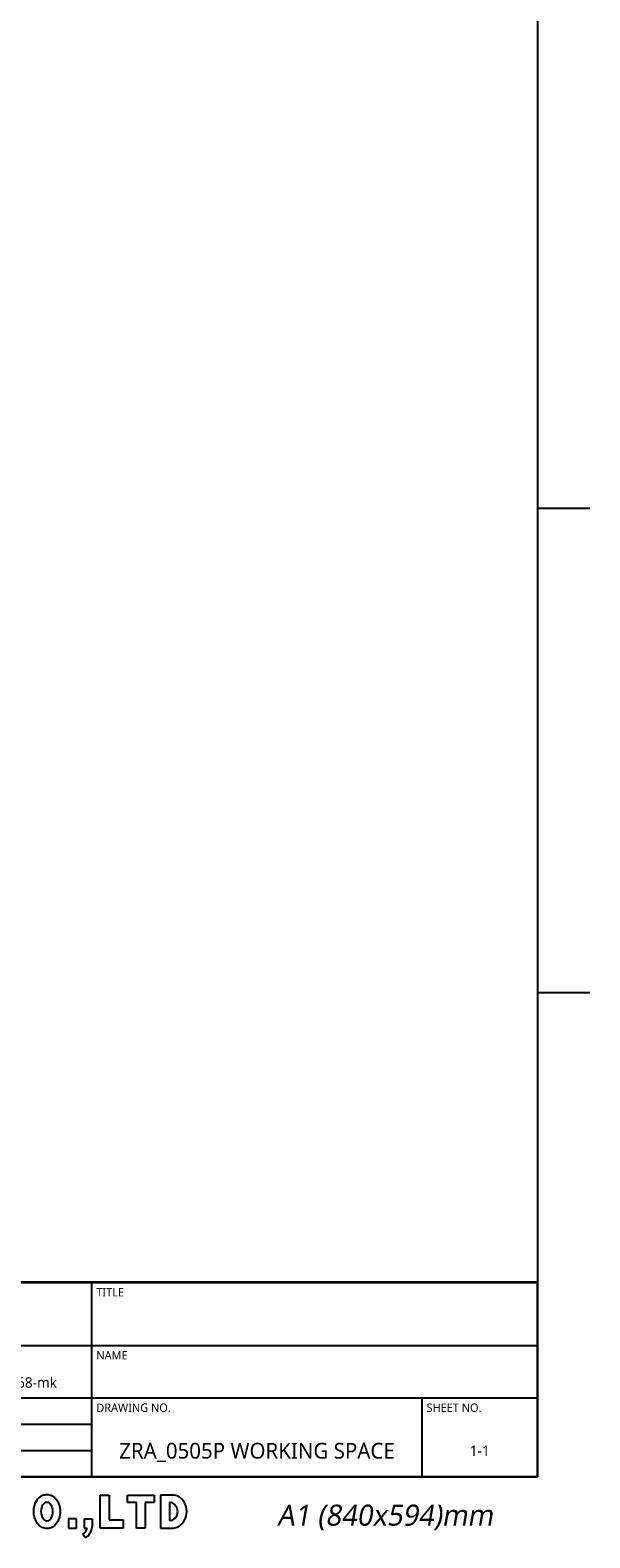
# Model space of a CAD drawing. Header units: millimetres. Extents: x 32 to 6688, y 67 to 4720.
# Tile 28 of 29: x 5786 to 6640, y 67 to 2366. Entities that reach past the tile are written whole.
import ezdxf

# ---------------------------------------------------------------- set-up
doc = ezdxf.new("R2010")
doc.units = ezdxf.units.MM
doc.styles.add('TEXTSTYLE_2', font='malgun.ttf')
doc.styles.add('TEXTSTYLE_6', font='malgun.ttf')

# ---------------------------------------------------------------- blocks, each defined once
blk = doc.blocks.new('TABLE_BL0', base_point=(732.5, 38.56))
at = {"color": 134}
for p, q in [((820, 57.13), (645, 57.13)), ((645, 20), (645, 57.13)), ((820, 57), (645, 57)), ((690, 45), (690, 57)), ((735, 20), (735, 57)), ((820, 20), (820, 57.13)), ((820, 45), (645, 45)), ((663, 35), (663, 45)), ((678, 30), (678, 45)), ((700, 35), (700, 45)), ((820, 35), (645, 35)), ((798, 20), (798, 35)), ((735, 30), (645, 30)), ((660, 20), (660, 30)), ((674, 20), (674, 30)), ((690, 20), (690, 30)), ((705, 20), (705, 30)), ((719, 20), (719, 30)), ((735, 25), (645, 25)), ((820, 20), (645, 20))]:
    blk.add_line(p, q, dxfattribs=at)
at = {"color": 134, "line_spacing_factor": 0.9, "style": 'TEXTSTYLE_6'}
for s, insert, char_height, width, attachment_point in [('REF.DRAWING', (645.85, 56), 1.6, 14.4948, 1), ('PROJECT NO.', (690.85, 56), 1.6, 13.5763, 1), ('TITLE', (735.85, 56), 1.6, 5.1852, 1), ('PROJECTION', (654, 43.8), 1.6, 12.9067, 2), ('UNIT', (663.85, 44), 1.6, 5.043, 1), ('SCALE', (678.85, 44), 1.6, 6.2993, 1), ('TOLERANCE', (700.85, 44), 1.6, 12.2015, 1), ('NAME', (735.85, 44), 1.6, 6.3526, 1), ('mm', (670.5, 39), 2, 4.8889, 2), ('-', (689, 39), 2, 4.163, 2), ('KS B ISO 2768-mk ', (717.5, 39), 2, 24.2148, 2), ('SECTION', (661.5, 33.3), 1.6, 8.9719, 2), ('ROBOT DEVELOPMENT TEAM', (706.5, 33.3), 1.6, 30.1096, 2), ('DRAWING NO.', (735.85, 34), 1.6, 15.0815, 1), ('SHEET NO.', (798.85, 34), 1.6, 10.9926, 1), ('APPROVED', (645.85, 28.3), 1.6, 11.2296, 1), ('CADCHK', (690.85, 28.3), 1.6, 8.8, 1), ('ZRA_0505P WORKING SPACE', (766.5, 26.5), 3, 60.2721, 2), ('1-1', (809, 26), 2, 4.2074, 2), ('DESIGNED', (645.85, 23.3), 1.6, 10.5541, 1), ('CHECKED', (690.85, 23.3), 1.6, 9.6356, 1)]:
    blk.add_mtext(s, dxfattribs=dict(at, insert=insert, char_height=char_height, width=width, attachment_point=attachment_point))

msp = doc.modelspace()

# ---------------------------------------------------------------- linework, layer by layer
at = {"color": 7}
for p in [(6560, 4592), (80, 160)]:
    msp.add_line(p, (6560, 160), dxfattribs=at)
at = {"color": 134}
for p, q in [((6560, 1637.333), (6640, 1637.333)), ((6560, 898.667), (6640, 898.667)), ((5892.677, 132.448), (5906.336, 132.448)), ((5892.677, 82.188), (5892.677, 132.448)), ((5906.336, 132.448), (5906.336, 94.447)), ((5934.356, 132.448), (5975.159, 132.448)), ((5934.356, 120.89), (5934.356, 132.448)), ((5948.015, 120.89), (5934.356, 120.89)), ((5948.015, 82.188), (5948.015, 120.89)), ((5975.159, 120.89), (5961.499, 120.89)), ((5961.499, 120.89), (5961.499, 82.188)), ((5975.159, 132.448), (5975.159, 120.89)), ((6004.054, 132.448), (5984.615, 132.448)), ((5984.615, 132.448), (5984.615, 82.188)), ((6001.252, 120.89), (5998.275, 120.89)), ((5998.275, 120.89), (5998.275, 93.746)), ((5856.777, 96.198), (5844.518, 96.198)), ((5844.518, 96.198), (5844.518, 82.188)), ((5856.777, 82.188), (5856.777, 96.198)), ((5868.335, 96.198), (5880.418, 96.198)), ((5868.335, 96.198), (5868.335, 82.188)), ((5880.418, 96.198), (5880.418, 83.654)), ((5906.336, 94.447), (5928.051, 94.447)), ((5928.051, 94.447), (5928.051, 82.188)), ((6001.252, 93.746), (5998.275, 93.746)), ((5844.518, 82.188), (5856.777, 82.188)), ((5870.436, 67.193), (5866.431, 72.788)), ((5868.335, 82.188), (5873.131, 82.188)), ((5928.051, 82.188), (5892.677, 82.188)), ((5961.499, 82.188), (5948.015, 82.188)), ((5984.615, 82.188), (6004.054, 82.188))]:
    msp.add_line(p, q, dxfattribs=at)
for centre, radius, start, end in [((5996.907, 107.318), 14.25, 287.750088, 72.249912), ((6002.653, 106.751), 25.735, 68.742979, 86.879292), ((5996.907, 107.318), 27.85, 302.772997, 57.227003), ((5856.998, 86.599), 16.724, 304.332061, 344.709853), ((5856.998, 86.599), 23.604, 304.701981, 352.8342), ((6002.653, 107.885), 25.735, 273.120708, 291.257021)]:
    msp.add_arc(centre, radius, start, end, dxfattribs=at)
msp.add_ellipse((5811.471, 107.294), major_axis=(0, 14.424), ratio=0.59491, dxfattribs=at)
msp.add_open_spline([(5811.471, 133.238), (5809.299, 133.238), (5807.139, 132.795), (5803.294, 131.26), (5801.606, 130.187), (5798.737, 127.759), (5797.544, 126.403), (5794.256, 121.752), (5792.891, 118.184), (5791.337, 110.83), (5791.171, 107.027), (5791.979, 99.908), (5792.841, 96.579), (5795.552, 90.817), (5797.22, 88.298), (5801.334, 84.531), (5803.497, 83.127), (5808.561, 81.394), (5811.452, 81.125), (5816.882, 82.015), (5819.363, 83.13), (5823.415, 85.972), (5825.024, 87.682), (5827.618, 91.305), (5828.613, 93.231), (5831.106, 99.635), (5831.761, 104.375), (5831.293, 113.768), (5830.19, 118.415), (5826.635, 124.873), (5825.051, 127.002), (5820.807, 130.671), (5818.078, 132.206), (5813.814, 133.112), (5812.643, 133.238), (5811.471, 133.238)], degree=3, knots=[0, 0, 0, 0, 0.23316308, 0.23316308, 0.46632615, 0.46632615, 0.69948923, 0.69948923, 1.22935722, 1.22935722, 1.75922522, 1.75922522, 2.23986265, 2.23986265, 2.642737, 2.642737, 2.94077007, 2.94077007, 3.23880313, 3.23880313, 3.53683619, 3.53683619, 3.83486926, 3.83486926, 4.13290232, 4.13290232, 4.79593769, 4.79593769, 5.45897306, 5.45897306, 5.80815784, 5.80815784, 6.15734262, 6.15734262, 6.28318531, 6.28318531, 6.28318531, 6.28318531], dxfattribs=at)

# ---------------------------------------------------------------- block references
at = {"xscale": 8, "yscale": 8, "zscale": 8}
msp.add_blockref('TABLE_BL0', (5859.999, 308.501), dxfattribs=at)

# ---------------------------------------------------------------- texts
at = {"color": 134, "insert": (6327.294, 117.782), "char_height": 32, "width": 513.77778, "attachment_point": 2, "line_spacing_factor": 0.9, "style": 'TEXTSTYLE_2'}
msp.add_mtext('\\Q10.0;A1 (840x594)mm', dxfattribs=at)

doc.saveas('drawing.dxf')
